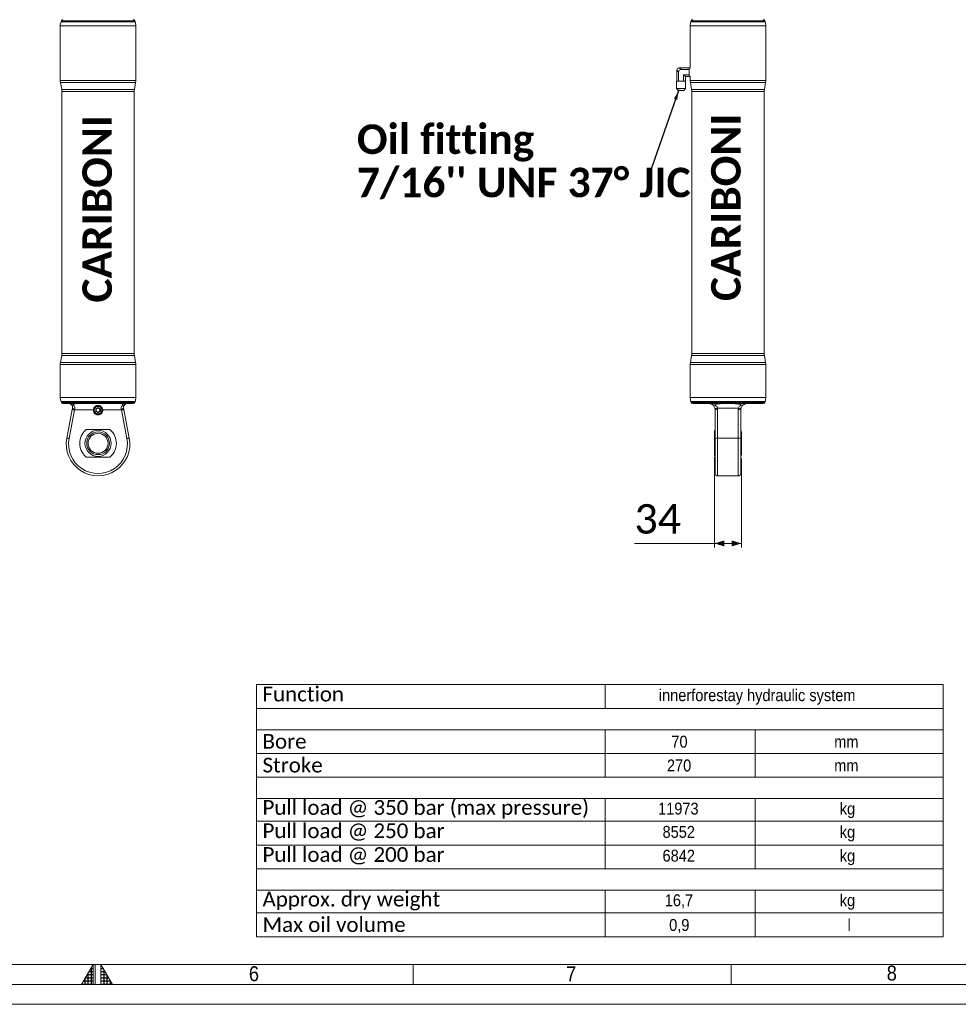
# Model space of a CAD drawing. Header units: millimetres. Extents: x 50 to 4155, y 50 to 2920.
# Tile 9 of 12: x 2005 to 3186, y 50 to 1289. Entities that reach past the tile are written whole.
import ezdxf

# ---------------------------------------------------------------- set-up
doc = ezdxf.new("R2010")
doc.units = ezdxf.units.MM
doc.header["$LTSCALE"] = 5
doc.linetypes.add('SLD-Solido', pattern=[0])
doc.styles.add('SLDTEXTSTYLE0', font='CALIBRIB.TTF')
doc.styles.add('SLDTEXTSTYLE1', font='GOTHIC.TTF', dxfattribs={"width": 0.913})
doc.styles.add('SLDTEXTSTYLE4', font='CALIBRI.TTF')
doc.styles.get("Standard").update_dxf_attribs({"font": 'CALIBRIB.TTF'})
doc.dimstyles.new('SLDDIMSTYLE0', dxfattribs={"dimtxt": 37.041667, "dimasz": 12.5, "dimexe": 0, "dimexo": 0.0625, "dimgap": 9.260417, "dimtad": 1, "dimrnd": 1e-09, "dimzin": 12, "dimdsep": 46, "dimtxsty": 'SLDTEXTSTYLE0', "dimsah": 1, "dimcen": 0.09, "dimadec": 0, "dimazin": 3, "dimtfac": 1, "dimtofl": 0, "dimtmove": 0, "dimatfit": 3, "dimfxl": 0, "dimfrac": 2, "dimtolj": 1, "dimtzin": 12, "dimarcsym": 0})
doc.dimstyles.new('SLDDIMSTYLE3', dxfattribs={"dimtxt": 0.18, "dimasz": 12.5, "dimexe": 0, "dimexo": 0.0625, "dimgap": 0, "dimtad": 0, "dimtih": 1, "dimtoh": 1, "dimdec": 0, "dimrnd": 1e-09, "dimzin": 0, "dimdsep": 46, "dimtxsty": 'Standard', "dimsah": 1, "dimcen": 0.09, "dimadec": 0, "dimazin": 0, "dimtfac": 12.5, "dimtdec": 0, "dimtofl": 0, "dimtmove": 0, "dimatfit": 3, "dimfxl": 0, "dimfrac": 2, "dimtolj": 1, "dimtzin": 0, "dimarcsym": 0})

# ---------------------------------------------------------------- blocks, each defined once
blk = doc.blocks.new('SW_TABLEANNOTATION_0')
at = {"color": 0, "linetype": 'SLD-Solido', "lineweight": 0}
for p, q in [((0, 0), (0, -317.2)), ((863.5, 0), (0, 0)), ((438.5, 0), (438.5, -29.9)), ((863.5, -317.2), (863.5, 0)), ((0, -29.9), (863.5, -29.9)), ((0, -56.7), (863.5, -56.7)), ((438.5, -56.7), (438.5, -116.5)), ((627.2, -56.7), (627.2, -116.5)), ((0, -86.6), (863.5, -86.6)), ((0, -116.5), (863.5, -116.5)), ((0, -143.3), (863.5, -143.3)), ((438.5, -143.3), (438.5, -231.8)), ((627.2, -143.3), (627.2, -231.8)), ((0, -172), (863.5, -172)), ((0, -201.9), (863.5, -201.9)), ((0, -231.8), (863.5, -231.8)), ((0, -258.6), (863.5, -258.6)), ((438.5, -258.6), (438.5, -317.2)), ((627.2, -258.6), (627.2, -317.2)), ((0, -287.3), (863.5, -287.3)), ((0, -317.2), (863.5, -317.2))]:
    blk.add_line(p, q, dxfattribs=at)
at = {"color": 0, "linetype": 'Continuous', "lineweight": 0, "attachment_point": 1}
for s, insert, char_height, style in [('Function', (7.5, -2.6), 18.52, 'SLDTEXTSTYLE4'), ('innerforestay hydraulic system', (506, -5.8), 15, 'SLDTEXTSTYLE1'), ('Bore', (7.5, -62.1), 18.52, 'SLDTEXTSTYLE4'), ('70', (521.8, -64.3), 15, 'SLDTEXTSTYLE1'), ('mm', (726.6, -64.3), 15, 'SLDTEXTSTYLE1'), ('Stroke', (7.5, -92), 18.52, 'SLDTEXTSTYLE4'), ('270', (516.2, -94.2), 15, 'SLDTEXTSTYLE1'), ('mm', (726.6, -94.2), 15, 'SLDTEXTSTYLE1'), ('Pull load @ 350 bar (max pressure)', (7.5, -145.3), 18.521, 'SLDTEXTSTYLE4'), ('11973', (505.1, -148.5), 15, 'SLDTEXTSTYLE1'), ('kg', (733.6, -148.5), 15, 'SLDTEXTSTYLE1'), ('Pull load @ 250 bar', (7.5, -174.6), 18.521, 'SLDTEXTSTYLE4'), ('8552', (510.7, -177.8), 15, 'SLDTEXTSTYLE1'), ('kg', (733.6, -177.8), 15, 'SLDTEXTSTYLE1'), ('Pull load @ 200 bar', (7.5, -204.5), 18.521, 'SLDTEXTSTYLE4'), ('6842', (510.7, -207.7), 15, 'SLDTEXTSTYLE1'), ('kg', (733.6, -207.7), 15, 'SLDTEXTSTYLE1'), ('Approx. dry weight', (7.5, -260.6), 18.521, 'SLDTEXTSTYLE4'), ('16,7', (513.5, -263.8), 15, 'SLDTEXTSTYLE1'), ('kg', (733.6, -263.8), 15, 'SLDTEXTSTYLE1'), ('Max oil volume', (7.5, -292.7), 18.521, 'SLDTEXTSTYLE4'), ('0,9', (519, -294.9), 15, 'SLDTEXTSTYLE1'), ('l', (743.4, -294.9), 15, 'SLDTEXTSTYLE1')]:
    blk.add_mtext(s, dxfattribs=dict(at, insert=insert, char_height=char_height, style=style))
blk = doc.blocks.new('_D_8')
at = {"color": 7, "linetype": 'SLD-Solido', "lineweight": 0}
for p, q in [((2879.1, 738.3), (2879.1, 624.9)), ((2913.1, 736.6), (2913.1, 624.9)), ((2879.1, 629.9), (2778.5, 629.9)), ((2879.1, 629.9), (2913.1, 629.9))]:
    blk.add_line(p, q, dxfattribs=at)
for points in [[(2879.1, 629.9), (2891.6, 626.1), (2891.6, 633.6)], [(2913.1, 629.9), (2900.6, 633.6), (2900.6, 626.1)]]:
    blk.add_solid(points, dxfattribs=at)
at = {"color": 7, "linetype": 'SLD-Solido', "lineweight": 0, "insert": (2778.5, 679.3), "char_height": 37.04, "attachment_point": 1, "style": 'SLDTEXTSTYLE4'}
blk.add_mtext('34', dxfattribs=at)
blk = doc.blocks.new('SW_NOTE_6')
at = {"color": 0, "linetype": 'Continuous', "lineweight": 0, "char_height": 37.042, "attachment_point": 1, "style": 'SLDTEXTSTYLE0'}
for s, insert in [('Oil fitting ', (-364.9, 70.5)), ("7/16'' UNF 37° JIC", (-364.9, 16.1))]:
    blk.add_mtext(s, dxfattribs=dict(at, insert=insert))

msp = doc.modelspace()

# ---------------------------------------------------------------- hatches: boundary and pattern name
at = {"linetype": 'Continuous'}
h = msp.add_hatch(dxfattribs=at)
h.set_pattern_fill('NET', color=8, scale=1.25, style=0)
h.paths.add_polyline_path([(2097.5, 75), (2097.5, 100), (2083.066, 75)], flags=0)
h = msp.add_hatch(dxfattribs=at)
h.set_pattern_fill('NET', color=8, scale=1.25, style=0)
h.paths.add_polyline_path([(2107.5, 75), (2121.934, 75), (2107.5, 100)], flags=0)

# ---------------------------------------------------------------- linework, layer by layer
at = {"color": 7, "linetype": 'SLD-Solido', "lineweight": 15}
for p, q in [((2056.288, 1281.217), (2056.288, 1212.427)), ((2057.629, 1287.546), (2057.192, 1286.347)), ((2150.383, 1286.347), (2149.947, 1287.546)), ((2151.288, 1212.427), (2151.288, 1281.217)), ((2848.636, 1281.217), (2848.636, 1280.462)), ((2848.636, 1277.281), (2848.636, 1228.024)), ((2849.977, 1287.546), (2849.54, 1286.347)), ((2942.731, 1286.347), (2942.295, 1287.546)), ((2943.636, 1212.427), (2943.636, 1281.217)), ((2834.841, 1228.333), (2837.136, 1226.037)), ((2835.303, 1228.362), (2847.136, 1228.362)), ((2847.136, 1228.362), (2847.136, 1226.037)), ((2848.636, 1228.024), (2847.136, 1228.076)), ((2831.636, 1224.695), (2831.636, 1211.362)), ((2833.96, 1222.862), (2831.665, 1225.157)), ((2833.96, 1222.862), (2833.96, 1211.362)), ((2837.136, 1226.037), (2847.136, 1226.037)), ((2840.311, 1219.686), (2847.136, 1219.686)), ((2840.311, 1219.686), (2840.311, 1211.362)), ((2842.636, 1217.362), (2840.311, 1219.686)), ((2842.636, 1217.362), (2842.636, 1211.362)), ((2842.636, 1217.362), (2847.136, 1217.362)), ((2847.136, 1219.686), (2847.136, 1226.037)), ((2847.136, 1219.686), (2847.136, 1217.362)), ((2847.136, 1217.647), (2848.636, 1217.7)), ((2848.636, 1217.7), (2848.636, 1212.427)), ((2056.516, 1209.822), (2058.06, 1201.064)), ((2149.516, 1201.064), (2151.06, 1209.822)), ((2831.58, 1211.362), (2831.58, 1202.442)), ((2831.58, 1211.362), (2831.636, 1211.362)), ((2831.58, 1202.442), (2833.524, 1199.862)), ((2831.58, 1202.442), (2842.692, 1202.442)), ((2831.978, 1211.362), (2831.636, 1211.362)), ((2831.978, 1211.362), (2832.767, 1211.362)), ((2833.96, 1211.362), (2832.767, 1211.362)), ((2833.96, 1211.362), (2836.347, 1211.362)), ((2836.347, 1211.362), (2837.924, 1211.362)), ((2837.924, 1211.362), (2840.311, 1211.362)), ((2841.505, 1211.362), (2840.311, 1211.362)), ((2840.747, 1199.862), (2842.692, 1202.442)), ((2841.505, 1211.362), (2842.293, 1211.362)), ((2842.636, 1211.362), (2842.293, 1211.362)), ((2842.636, 1211.362), (2842.692, 1211.362)), ((2842.692, 1202.442), (2842.692, 1211.362)), ((2848.864, 1209.822), (2850.408, 1201.064)), ((2941.864, 1201.064), (2943.408, 1209.822)), ((2058.288, 1198.459), (2058.288, 868.922)), ((2149.288, 868.922), (2149.288, 1198.459)), ((2840.747, 1199.862), (2833.524, 1199.862)), ((2850.636, 1198.459), (2850.636, 868.922)), ((2941.636, 868.922), (2941.636, 1198.459)), ((2056.288, 854.954), (2056.288, 813.507)), ((2058.06, 866.317), (2056.516, 857.559)), ((2151.06, 857.559), (2149.516, 866.317)), ((2151.288, 813.507), (2151.288, 854.954)), ((2848.636, 854.954), (2848.636, 817.462)), ((2850.408, 866.317), (2848.864, 857.559)), ((2943.408, 857.559), (2941.864, 866.317)), ((2943.636, 813.507), (2943.636, 854.954)), ((2057.192, 808.376), (2057.629, 807.178)), ((2148.068, 805.862), (2059.508, 805.862)), ((2149.947, 807.178), (2150.383, 808.376)), ((2848.636, 814.281), (2848.636, 813.507)), ((2849.54, 808.376), (2849.977, 807.178)), ((2896.136, 805.862), (2851.856, 805.862)), ((2940.416, 805.862), (2896.136, 805.862)), ((2942.295, 807.178), (2942.731, 808.376)), ((2064.503, 762.394), (2071.412, 798.427)), ((2074.358, 797.862), (2067.45, 761.829)), ((2074.358, 797.862), (2097.793, 797.862)), ((2100.911, 799.272), (2103.788, 800.933)), ((2100.911, 795.951), (2100.911, 799.272)), ((2101.398, 798.992), (2100.911, 799.272)), ((2100.911, 795.951), (2101.398, 796.232)), ((2103.788, 794.29), (2100.911, 795.951)), ((2103.788, 800.371), (2101.398, 798.992)), ((2101.398, 798.992), (2101.398, 796.232)), ((2101.398, 796.232), (2103.788, 794.852)), ((2103.788, 800.933), (2106.664, 799.272)), ((2103.788, 800.371), (2103.788, 800.933)), ((2106.178, 798.992), (2103.788, 800.371)), ((2103.788, 794.852), (2106.178, 796.232)), ((2106.664, 795.951), (2103.788, 794.29)), ((2103.788, 794.29), (2103.788, 794.852)), ((2106.178, 798.992), (2106.664, 799.272)), ((2106.178, 796.232), (2106.178, 798.992)), ((2106.664, 795.951), (2106.178, 796.232)), ((2106.664, 799.272), (2106.664, 795.951)), ((2109.783, 797.862), (2133.217, 797.862)), ((2140.126, 761.829), (2133.217, 797.862)), ((2136.164, 798.427), (2143.072, 762.394)), ((2880.136, 761.829), (2880.136, 797.862)), ((2909.238, 799.92), (2883.034, 799.92)), ((2883.136, 798.427), (2883.136, 762.394)), ((2909.136, 762.394), (2909.136, 798.427)), ((2912.136, 797.862), (2912.313, 799.485)), ((2912.136, 797.862), (2912.136, 761.829)), ((2090.013, 773.362), (2117.563, 773.362)), ((2879.136, 770.145), (2879.136, 741.579)), ((2913.136, 770.145), (2913.136, 741.579)), ((2880.136, 717.862), (2880.136, 761.829)), ((2909.136, 762.394), (2883.136, 762.394)), ((2912.136, 761.829), (2912.136, 717.862)), ((2117.563, 738.362), (2090.013, 738.362)), ((2883.136, 714.862), (2909.136, 714.862)), ((100, 100), (4105, 100))]:
    msp.add_line(p, q, dxfattribs=at)
at = {"color": 8, "linetype": 'SLD-Solido', "lineweight": 15}
for p, q in [((2151.288, 1281.217), (2056.288, 1281.217)), ((2057.192, 1286.347), (2150.383, 1286.347)), ((2149.947, 1287.546), (2057.629, 1287.546)), ((2896.136, 1281.217), (2848.636, 1281.217)), ((2849.54, 1286.347), (2942.731, 1286.347)), ((2942.295, 1287.546), (2849.977, 1287.546)), ((2943.636, 1281.217), (2896.136, 1281.217)), ((2056.288, 1212.427), (2151.288, 1212.427)), ((2151.06, 1209.822), (2056.516, 1209.822)), ((2848.636, 1212.427), (2896.136, 1212.427)), ((2896.136, 1209.822), (2848.864, 1209.822)), ((2896.136, 1212.427), (2943.636, 1212.427)), ((2943.408, 1209.822), (2896.136, 1209.822)), ((2058.06, 1201.064), (2149.516, 1201.064)), ((2149.288, 1198.459), (2058.288, 1198.459)), ((2850.408, 1201.064), (2941.864, 1201.064)), ((2941.636, 1198.459), (2850.636, 1198.459)), ((2058.288, 868.922), (2149.288, 868.922)), ((2850.636, 868.922), (2941.636, 868.922)), ((2151.288, 854.954), (2056.288, 854.954)), ((2056.516, 857.559), (2151.06, 857.559)), ((2149.516, 866.317), (2058.06, 866.317)), ((2896.136, 854.954), (2848.636, 854.954)), ((2848.864, 857.559), (2943.408, 857.559)), ((2896.136, 866.317), (2850.408, 866.317)), ((2941.864, 866.317), (2896.136, 866.317)), ((2943.636, 854.954), (2896.136, 854.954)), ((2056.288, 813.507), (2151.288, 813.507)), ((2150.383, 808.376), (2057.192, 808.376)), ((2057.629, 807.178), (2149.947, 807.178)), ((2848.636, 813.507), (2896.136, 813.507)), ((2896.136, 808.376), (2849.54, 808.376)), ((2849.977, 807.178), (2896.136, 807.178)), ((2896.136, 813.507), (2943.636, 813.507)), ((2942.731, 808.376), (2896.136, 808.376)), ((2896.136, 807.178), (2942.295, 807.178)), ((2880.036, 739.436), (2880.036, 772.287)), ((2912.236, 739.436), (2912.236, 772.287)), ((2883.136, 762.394), (2883.136, 714.862)), ((2909.136, 714.862), (2909.136, 762.394))]:
    msp.add_line(p, q, dxfattribs=at)
at = {"color": 7, "linetype": 'SLD-Solido', "lineweight": 0}
for p, q in [((2097.5, 100), (2083.066, 75)), ((2097.5, 75), (2097.5, 100)), ((2100, 75), (2100, 100)), ((2107.5, 75), (2107.5, 100)), ((2107.5, 100), (2121.934, 75)), ((2500, 100), (2500, 75)), ((2900, 100), (2900, 75)), ((75, 75), (4130, 75)), ((2083.066, 75), (2097.5, 75)), ((2107.5, 75), (2121.934, 75)), ((50, 50), (4155, 50))]:
    msp.add_line(p, q, dxfattribs=at)
at = {"color": 7, "linetype": 'SLD-Solido', "lineweight": 15, "flags": 128}
for points in [[(2071.412, 798.427), (2071.508, 798.926), (2071.603, 799.424), (2071.698, 799.92)], [(2071.412, 798.427), (2071.469, 798.416), (2071.636, 798.384), (2071.909, 798.331), (2072.275, 798.261), (2072.722, 798.176), (2073.231, 798.078), (2073.784, 797.972), (2074.358, 797.862)], [(2074.645, 798.948), (2074.55, 798.587), (2074.454, 798.225), (2074.358, 797.862)], [(2133.217, 797.862), (2133.122, 798.225), (2133.026, 798.587), (2132.931, 798.948)], [(2136.164, 798.427), (2136.107, 798.416), (2135.939, 798.384), (2135.667, 798.331), (2135.301, 798.261), (2134.854, 798.176), (2134.345, 798.078), (2133.792, 797.972), (2133.217, 797.862)], [(2135.877, 799.92), (2135.972, 799.424), (2136.068, 798.926), (2136.164, 798.427)], [(2064.503, 762.394), (2064.56, 762.383), (2064.728, 762.351), (2065, 762.299), (2065.366, 762.228), (2065.813, 762.143), (2066.322, 762.045), (2066.875, 761.939), (2067.45, 761.829)], [(2143.072, 762.394), (2143.016, 762.383), (2142.848, 762.351), (2142.576, 762.299), (2142.209, 762.228), (2141.763, 762.143), (2141.254, 762.045), (2140.701, 761.939), (2140.126, 761.829)]]:
    msp.add_lwpolyline(points, dxfattribs=at)
at = {"color": 7, "linetype": 'SLD-Solido', "lineweight": 15}
for centre, radius in [((2103.788, 797.612), 5.226), ((2103.788, 797.612), 4.74), ((2103.788, 755.862), 16.425), ((2103.788, 755.862), 14.283), ((2103.788, 755.862), 12.6)]:
    msp.add_circle(centre, radius, dxfattribs=at)
for centre, radius, start, end in [((2059.508, 1286.862), 2, 90, 160), ((2148.068, 1286.862), 2, 20, 90), ((2851.856, 1286.862), 2, 90, 160), ((2940.416, 1286.862), 2, 20, 90), ((2071.288, 1281.217), 15, 160, 180), ((2136.288, 1281.217), 15, 0, 20), ((2863.636, 1281.217), 15, 160, 180), ((2928.636, 1281.217), 15, 0, 20), ((2835.303, 1224.695), 3.667, 97.238756, 172.761244), ((2835.303, 1224.695), 3.667, 90, 97.238756), ((2835.303, 1224.695), 3.667, 172.761244, 180), ((2071.288, 1212.427), 15, 180, 190), ((2136.288, 1212.427), 15, 350, 0), ((2863.636, 1212.427), 15, 180, 190), ((2928.636, 1212.427), 15, 350, 0), ((2043.288, 1198.459), 15, 0, 10), ((2164.288, 1198.459), 15, 170, 180), ((2835.636, 1198.459), 15, 0, 10), ((2956.636, 1198.459), 15, 170, 180), ((2043.288, 868.922), 15, 350, 360), ((2164.288, 868.922), 15, 180, 190), ((2835.636, 868.922), 15, 350, 0), ((2956.636, 868.922), 15, 180, 190), ((2071.288, 854.954), 15, 170, 180), ((2136.288, 854.954), 15, 0, 10), ((2863.636, 854.954), 15, 170, 180), ((2928.636, 854.954), 15, 0, 10), ((2071.288, 813.507), 15, 180, 200), ((2059.508, 807.862), 2, 200, 270), ((2148.068, 807.862), 2, 270, 340), ((2136.288, 813.507), 15, 340, 0), ((2863.636, 813.507), 15, 180, 200), ((2851.856, 807.862), 2, 200, 270), ((2940.416, 807.862), 2, 270, 340), ((2928.636, 813.507), 15, 340, 0), ((2075.04, 805.097), 6.161, 237.154242, 266.320674), ((2103.788, 797.612), 6, 177.611985, 2.388015), ((2132.536, 805.097), 6.161, 273.679326, 302.845758), ((2882.904, 795.287), 4.635, 88.39694, 127.830935), ((2872.136, 797.862), 8, 0, 7.803753), ((2882.413, 794.02), 4.466, 80.679792, 120.649273), ((2872.136, 798.427), 11, 0, 7.803753), ((2920.136, 798.427), 11, 172.196247, 180), ((2909.859, 794.02), 4.466, 59.350727, 99.320208), ((2909.367, 795.287), 4.635, 52.169065, 91.60306), ((2920.136, 797.862), 8, 172.196247, 180), ((2103.788, 755.862), 23, 133.531152, 226.468848), ((2090.013, 770.362), 3, 90, 133.531152), ((2117.563, 770.362), 3, 46.468848, 90), ((2103.788, 755.862), 23, 313.531152, 46.468848), ((2882.136, 770.145), 3, 134.427004, 180), ((2910.136, 770.145), 3, 0, 45.572996), ((2103.788, 754.862), 40, 169.146301, 10.853699), ((2103.788, 754.862), 37, 169.146301, 10.853699), ((2882.412, 757.988), 4.465, 80.672069, 120.652599), ((2909.86, 757.988), 4.465, 59.347401, 99.327931), ((2090.013, 741.362), 3, 226.468848, 270), ((2117.563, 741.362), 3, 270, 313.531152), ((2882.136, 741.579), 3, 180, 225.572996), ((2910.136, 741.579), 3, 314.427004, 0), ((2883.136, 717.862), 3, 180, 270), ((2909.136, 717.862), 3, 270, 0)]:
    msp.add_arc(centre, radius, start, end, dxfattribs=at)
msp.add_ellipse((2838.194, 1221.803), major_axis=(3.347, -3.347), ratio=0.77459667, start_param=2.48253462, end_param=3.80065069, dxfattribs=at)
for points, knots in [([(2848.636, 1280.462), (2848.636, 1280.444), (2848.638, 1280.409), (2848.646, 1280.133), (2848.656, 1279.727), (2848.662, 1279.22), (2848.663, 1278.673), (2848.658, 1278.149), (2848.649, 1277.701), (2848.64, 1277.397), (2848.636, 1277.253), (2848.636, 1277.276), (2848.637, 1277.281)], [0, 0, 0, 0, 0.10732964, 0.21466011, 0.32202833, 0.42940745, 0.5367633, 0.64406578, 0.75139235, 0.85877513, 0.96615912, 1, 1, 1, 1]), ([(2066.788, 805.862), (2066.858, 805.866), (2067.001, 805.875), (2068.083, 805.734), (2069.434, 805.258), (2070.334, 804.351), (2070.669, 804.014)], [0, 0, 0, 0, 0.29999288, 0.60635985, 0.85363663, 1, 1, 1, 1]), ([(2072.209, 804.322), (2072.394, 804.52), (2073.027, 805.199), (2074.172, 805.763), (2075.211, 805.833), (2075.628, 805.862)], [0, 0, 0, 0, 0.19720781, 0.67756694, 1, 1, 1, 1]), ([(2131.948, 805.862), (2132.089, 805.858), (2132.991, 805.836), (2134.22, 805.481), (2135.071, 804.621), (2135.367, 804.322)], [0, 0, 0, 0, 0.10759431, 0.69041685, 1, 1, 1, 1]), ([(2136.907, 804.014), (2137.075, 804.201), (2137.548, 804.728), (2138.305, 805.231), (2139.386, 805.719), (2140.393, 805.866), (2140.769, 805.862), (2140.785, 805.862), (2140.788, 805.862)], [0, 0, 0, 0, 0.0738095, 0.20771901, 0.34463476, 0.64173262, 0.94601991, 1, 1, 1, 1]), ([(2848.636, 817.462), (2848.636, 817.444), (2848.638, 817.409), (2848.646, 817.133), (2848.656, 816.727), (2848.662, 816.22), (2848.663, 815.673), (2848.658, 815.149), (2848.649, 814.701), (2848.64, 814.397), (2848.636, 814.253), (2848.636, 814.276), (2848.637, 814.281)], [0, 0, 0, 0, 0.10732738, 0.21465558, 0.32202153, 0.42942041, 0.53675021, 0.64407329, 0.7513976, 0.85877811, 0.96615984, 1, 1, 1, 1]), ([(2872.136, 805.862), (2872.652, 805.832), (2873.7, 805.772), (2875.327, 805.285), (2876.349, 804.641), (2876.854, 804.322)], [0, 0, 0, 0, 0.328863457, 0.668120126, 1, 1, 1, 1]), ([(2879.639, 804.014), (2879.984, 804.201), (2880.962, 804.73), (2882.752, 805.238), (2885.832, 805.716), (2889.993, 805.896), (2893.774, 805.861), (2895.824, 805.862), (2896.136, 805.862)], [0, 0, 0, 0, 0.07380647, 0.20903979, 0.34463903, 0.64512119, 0.94602213, 1, 1, 1, 1]), ([(2896.136, 805.862), (2897.871, 805.866), (2901.377, 805.875), (2906.197, 805.734), (2910.039, 805.258), (2911.93, 804.351), (2912.633, 804.014)], [0, 0, 0, 0, 0.29999288, 0.60635985, 0.85363663, 1, 1, 1, 1]), ([(2915.417, 804.322), (2915.714, 804.52), (2916.732, 805.199), (2918.372, 805.763), (2919.631, 805.833), (2920.136, 805.862)], [0, 0, 0, 0, 0.19720781, 0.67756694, 1, 1, 1, 1]), ([(2070.669, 804.014), (2070.792, 803.903), (2071.039, 803.681), (2071.529, 803.731), (2071.925, 803.998), (2072.161, 804.268), (2072.209, 804.322)], [0, 0, 0, 0, 0.262672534, 0.523719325, 0.904013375, 1, 1, 1, 1]), ([(2071.698, 799.92), (2071.75, 800.36), (2071.808, 800.861), (2071.724, 801.802), (2071.442, 802.91), (2070.954, 803.607), (2070.669, 804.014)], [0, 0, 0, 0, 0.24389572, 0.27829987, 0.579371, 1, 1, 1, 1]), ([(2072.209, 804.322), (2072.423, 804.169), (2073.206, 803.607), (2074.216, 802.453), (2074.805, 800.798), (2074.807, 799.643), (2074.676, 799.082), (2074.645, 798.948)], [0, 0, 0, 0, 0.13862456, 0.50760413, 0.7550314, 0.94168565, 1, 1, 1, 1]), ([(2109.783, 797.862), (2109.706, 798.451), (2109.554, 799.626), (2108.7, 801.192), (2107.411, 802.527), (2105.804, 803.364), (2104.063, 803.67), (2102.432, 803.535), (2100.728, 802.895), (2099.169, 801.633), (2098.054, 799.833), (2097.872, 798.458), (2097.793, 797.862)], [0, 0, 0, 0, 0.09283985, 0.1853004, 0.28694421, 0.40732338, 0.4860428, 0.56503869, 0.66066864, 0.78316412, 0.90593126, 1, 1, 1, 1]), ([(2132.931, 798.948), (2132.853, 799.395), (2132.754, 799.966), (2132.87, 801.07), (2133.359, 802.455), (2134.369, 803.607), (2135.153, 804.169), (2135.367, 804.322)], [0, 0, 0, 0, 0.19169099, 0.24489174, 0.4923442, 0.86136133, 1, 1, 1, 1]), ([(2135.367, 804.322), (2135.603, 804.095), (2135.986, 803.726), (2136.533, 803.677), (2136.787, 803.906), (2136.907, 804.014)], [0, 0, 0, 0, 0.4581589, 0.744088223, 1, 1, 1, 1]), ([(2136.907, 804.014), (2136.622, 803.606), (2136.134, 802.907), (2135.779, 801.529), (2135.774, 800.518), (2135.861, 800.017), (2135.877, 799.92)], [0, 0, 0, 0, 0.42046596, 0.72142039, 0.94624028, 1, 1, 1, 1]), ([(2876.854, 804.322), (2877.25, 804.095), (2877.891, 803.726), (2878.901, 803.677), (2879.402, 803.906), (2879.639, 804.014)], [0, 0, 0, 0, 0.4581589, 0.744088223, 1, 1, 1, 1]), ([(2880.062, 798.948), (2879.98, 799.395), (2879.875, 799.966), (2879.492, 801.07), (2878.792, 802.455), (2877.778, 803.607), (2877.052, 804.169), (2876.854, 804.322)], [0, 0, 0, 0, 0.19169099, 0.24489174, 0.4923442, 0.86136133, 1, 1, 1, 1]), ([(2879.639, 804.014), (2880.258, 803.606), (2881.319, 802.907), (2882.432, 801.529), (2882.89, 800.518), (2883.011, 800.017), (2883.034, 799.92)], [0, 0, 0, 0, 0.42046596, 0.72142039, 0.94624028, 1, 1, 1, 1]), ([(2909.238, 799.92), (2909.372, 800.36), (2909.525, 800.861), (2910.064, 801.802), (2910.953, 802.91), (2912.014, 803.607), (2912.633, 804.014)], [0, 0, 0, 0, 0.24389572, 0.27829987, 0.579371, 1, 1, 1, 1]), ([(2915.417, 804.322), (2915.219, 804.169), (2914.494, 803.607), (2913.48, 802.453), (2912.64, 800.798), (2912.316, 799.643), (2912.23, 799.082), (2912.21, 798.948)], [0, 0, 0, 0, 0.13862456, 0.50760413, 0.7550314, 0.94168565, 1, 1, 1, 1]), ([(2912.633, 804.014), (2912.877, 803.903), (2913.364, 803.681), (2914.266, 803.731), (2914.95, 803.998), (2915.339, 804.268), (2915.417, 804.322)], [0, 0, 0, 0, 0.262672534, 0.523719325, 0.904013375, 1, 1, 1, 1])]:
    msp.add_open_spline(points, degree=3, knots=knots, dxfattribs=at)

# ---------------------------------------------------------------- block references
at = {"color": 7, "linetype": 'Continuous', "lineweight": 0}
for name, p in [('SW_NOTE_6', (2794.277, 1086.494)), ('SW_TABLEANNOTATION_0', (2303.145, 452.232))]:
    msp.add_blockref(name, p, dxfattribs=at)

# ---------------------------------------------------------------- texts
at = {"color": 7, "linetype": 'Continuous', "lineweight": 0, "char_height": 37.0417, "attachment_point": 1, "rotation": 90, "style": 'SLDTEXTSTYLE0'}
for insert in [(2084.079, 933.014), (2874.946, 934.954)]:
    msp.add_mtext('CARIBONI', dxfattribs=dict(at, insert=insert))
at = {"color": 7, "linetype": 'Continuous', "lineweight": 0, "char_height": 18.81, "attachment_point": 1, "style": 'SLDTEXTSTYLE1'}
for s, insert in [('6', (2293.5, 97.896)), ('7', (2692.535, 97.896)), ('8', (3095.788, 98.756))]:
    msp.add_mtext(s, dxfattribs=dict(at, insert=insert))

# ---------------------------------------------------------------- dimensions: what is measured, and where the dimension line sits
at = {"color": 7, "linetype": 'SLD-Solido', "lineweight": 0}
dim = msp.add_linear_dim(base=(2913.136, 629.862), p1=(2879.136, 743.262), p2=(2913.136, 741.579), dimstyle='SLDDIMSTYLE0', dxfattribs=at)
dim.commit()
dim.dimension.update_dxf_attribs({"geometry": '_D_8', "text_midpoint": (2803.545, 629.862), "dimtype": 160})

# ---------------------------------------------------------------- leaders
at = {"color": 7, "linetype": 'Continuous', "lineweight": 0}
msp.add_leader([(2834.358, 1200.417), (2794.277, 1086.494)], dimstyle='SLDDIMSTYLE3', dxfattribs=at)

doc.saveas('drawing.dxf')
